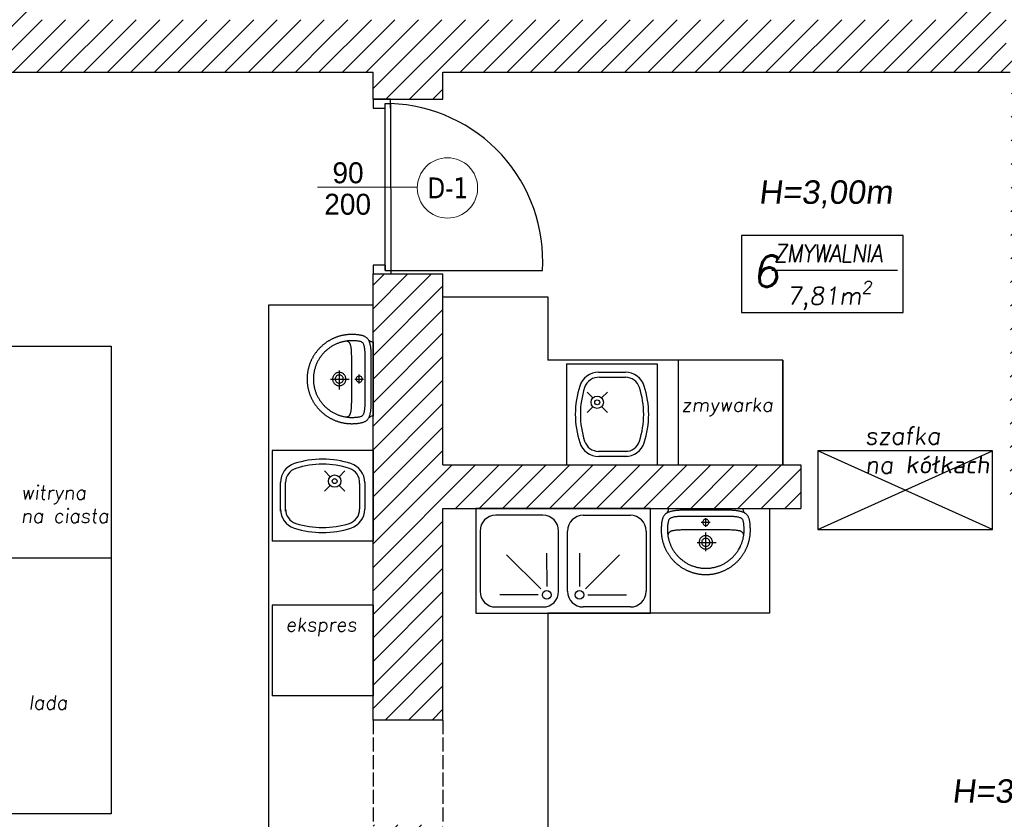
# Model space of a CAD drawing. Header units: millimetres. Extents: x -486876 to 553054, y -140324 to 834178.
# Tile 87 of 155: x -64457 to -58817, y 65131 to 69711. Entities that reach past the tile are written whole.
import ezdxf
from ezdxf.enums import TextEntityAlignment as Align

# ---------------------------------------------------------------- set-up
doc = ezdxf.new("R2010")
doc.units = ezdxf.units.MM
doc.linetypes.add('DASH2', pattern=[0.75, 0.5, -0.25])
doc.linetypes.add('XREF$0$_DASH', pattern=[10, 8, -2])
for name, color, linetype, lineweight in [('_XREF', 252, 'DASH2', 13), ('XREF$0$okna', 8, 'Continuous', 20), ('XREF$0$ściana nośna', 8, 'Continuous', 30)]:
    doc.layers.add(name, color=color, linetype=linetype, lineweight=lineweight)
for name, color, linetype in [('XREF$0$A-ARM', 8, 'Continuous'), ('XREF$0$ArchiCAD', 8, 'Continuous'), ('XREF$0$DRZWI', 8, 'Continuous'), ('XREF$0$MEBLE', 8, 'Continuous'), ('XREF$0$nowe ściany', 8, 'Continuous'), ('XREF$0$OPIS', 8, 'Continuous'), ('XREF$0$OPISY', 8, 'Continuous'), ('XREF$0$WYMIARY', 9, 'Continuous'), ('XREF$0$WYPEŁNIENIA', 8, 'Continuous')]:
    doc.layers.add(name, color=color, linetype=linetype)
doc.styles.add('XREF$0$APLUS', font='arial.ttf', dxfattribs={"width": 0.6})
doc.styles.add('XREF$0$GENERATED_STYLE_1', font='txt')
doc.styles.add('XREF$0$ROMANS', font='romans.shx')
doc.styles.add('XREF$0$Standard', font='arial.ttf')
doc.styles.add('XREF$0$Verdana 0.8', font='verdana.ttf', dxfattribs={"width": 0.8})
pattern_1 = [(45, (428.967, 8619.944), (-6.735192, 6.735192), [])]

# ---------------------------------------------------------------- blocks, each defined once
blk = doc.blocks.new('XREF$0$KKP-KOLO2-B02X0201')
at = {"layer": 'XREF$0$A-ARM'}
for points in [[(-21.09, 0), (-21.12, -0.55), (-21.2, -1), (-21.34, -1.39), (-21.54, -1.76), (-21.81, -2.13), (-22.13, -2.54)], [(21.09, 0), (0, 0), (-21.09, 0)], [(22.13, -2.54), (21.81, -2.13), (21.54, -1.76), (21.34, -1.39), (21.2, -1), (21.12, -0.55), (21.09, 0)], [(25.29, -12.17), (25.29, -12.54), (25.28, -12.9), (25.27, -13.27), (25.25, -13.64), (25.22, -14), (25.19, -14.37), (25.16, -14.73), (25.12, -15.09), (25.08, -15.45), (25.03, -15.81), (24.97, -16.16), (24.91, -16.52), (24.85, -16.87), (24.78, -17.22), (24.71, -17.57), (24.63, -17.92), (24.55, -18.26), (24.46, -18.61), (24.37, -18.95), (24.27, -19.29), (24.17, -19.63), (24.06, -19.96), (23.95, -20.3), (23.83, -20.63), (23.71, -20.96), (23.59, -21.29), (23.46, -21.61), (23.33, -21.94), (23.19, -22.26), (23.05, -22.58), (22.9, -22.89), (22.75, -23.21), (22.6, -23.52), (22.44, -23.83), (22.27, -24.14), (22.11, -24.44), (21.94, -24.74), (21.76, -25.04), (21.58, -25.34), (21.4, -25.63), (21.21, -25.92), (21.02, -26.21), (20.83, -26.5), (20.63, -26.78), (20.43, -27.06), (20.22, -27.34), (20.01, -27.62), (19.8, -27.89), (19.58, -28.16), (19.36, -28.42), (19.14, -28.68), (18.91, -28.94), (18.68, -29.2), (18.45, -29.45), (18.21, -29.7), (17.97, -29.95), (17.73, -30.2), (17.48, -30.44), (17.23, -30.67), (16.98, -30.91), (16.72, -31.14), (16.46, -31.36), (16.2, -31.59), (15.93, -31.81), (15.66, -32.02), (15.39, -32.24), (15.12, -32.45), (14.84, -32.65), (14.56, -32.85), (14.28, -33.05), (13.99, -33.25), (13.7, -33.44), (13.41, -33.62), (13.12, -33.81), (12.82, -33.98), (12.52, -34.16), (12.22, -34.33), (11.91, -34.5), (11.61, -34.66), (11.3, -34.82), (10.98, -34.97), (10.67, -35.12), (10.35, -35.27), (10.03, -35.41), (9.71, -35.55), (9.39, -35.68), (9.06, -35.81), (8.74, -35.94), (8.41, -36.06), (8.07, -36.17), (7.74, -36.28), (7.4, -36.39), (7.06, -36.49), (6.72, -36.59), (6.38, -36.68), (6.04, -36.77), (5.69, -36.85), (5.35, -36.93), (5, -37), (4.65, -37.07), (4.29, -37.14), (3.94, -37.2), (3.58, -37.25), (3.23, -37.3), (2.87, -37.34), (2.51, -37.38), (2.14, -37.42), (1.78, -37.45), (1.42, -37.47), (1.05, -37.49), (0.68, -37.5), (0.31, -37.51), (-0.06, -37.51), (-0.06, -37.51), (-0.43, -37.51), (-0.8, -37.5), (-1.16, -37.49), (-1.53, -37.47), (-1.89, -37.45), (-2.26, -37.42), (-2.62, -37.38), (-2.98, -37.34), (-3.34, -37.3), (-3.7, -37.25), (-4.05, -37.2), (-4.41, -37.14), (-4.76, -37.07), (-5.11, -37), (-5.46, -36.93), (-5.81, -36.85), (-6.15, -36.77), (-6.5, -36.68), (-6.84, -36.59), (-7.18, -36.49), (-7.52, -36.39), (-7.85, -36.28), (-8.19, -36.17), (-8.52, -36.06), (-8.85, -35.94), (-9.18, -35.81), (-9.5, -35.68), (-9.83, -35.55), (-10.15, -35.41), (-10.47, -35.27), (-10.78, -35.12), (-11.1, -34.97), (-11.41, -34.82), (-11.72, -34.66), (-12.03, -34.5), (-12.33, -34.33), (-12.63, -34.16), (-12.93, -33.98), (-13.23, -33.81), (-13.52, -33.62), (-13.81, -33.44), (-14.1, -33.25), (-14.39, -33.05), (-14.67, -32.85), (-14.95, -32.65), (-15.23, -32.45), (-15.51, -32.24), (-15.78, -32.02), (-16.05, -31.81), (-16.31, -31.59), (-16.58, -31.36), (-16.84, -31.14), (-17.09, -30.91), (-17.35, -30.67), (-17.6, -30.44), (-17.84, -30.2), (-18.09, -29.95), (-18.33, -29.7), (-18.56, -29.45), (-18.8, -29.2), (-19.03, -28.94), (-19.25, -28.68), (-19.48, -28.42), (-19.7, -28.16), (-19.91, -27.89), (-20.13, -27.62), (-20.34, -27.34), (-20.54, -27.06), (-20.74, -26.78), (-20.94, -26.5), (-21.14, -26.21), (-21.33, -25.92), (-21.51, -25.63), (-21.7, -25.34), (-21.88, -25.04), (-22.05, -24.74), (-22.22, -24.44), (-22.39, -24.14), (-22.55, -23.83), (-22.71, -23.52), (-22.86, -23.21), (-23.01, -22.89), (-23.16, -22.58), (-23.3, -22.26), (-23.44, -21.94), (-23.57, -21.61), (-23.7, -21.29), (-23.83, -20.96), (-23.95, -20.63), (-24.06, -20.3), (-24.17, -19.96), (-24.28, -19.63), (-24.38, -19.29), (-24.48, -18.95), (-24.57, -18.61), (-24.66, -18.26), (-24.74, -17.92), (-24.82, -17.57), (-24.9, -17.22), (-24.96, -16.87), (-25.03, -16.52), (-25.09, -16.16), (-25.14, -15.81), (-25.19, -15.45), (-25.23, -15.09), (-25.27, -14.73), (-25.31, -14.37), (-25.34, -14), (-25.36, -13.64), (-25.38, -13.27), (-25.39, -12.9), (-25.4, -12.54), (-25.4, -12.17), (-25.4, -12.17), (-25.4, -11.8), (-25.38, -11.35), (-25.36, -10.84), (-25.33, -10.31), (-25.3, -9.77), (-25.27, -9.28), (-25.23, -8.85), (-25.19, -8.52), (-25.13, -8.07), (-25.06, -7.64), (-24.99, -7.22), (-24.91, -6.82), (-24.82, -6.44), (-24.73, -6.07), (-24.62, -5.72), (-24.51, -5.38), (-24.38, -5.06), (-24.24, -4.76), (-24.09, -4.47), (-23.93, -4.19), (-23.75, -3.93), (-23.55, -3.68), (-23.34, -3.44), (-23.11, -3.22), (-22.87, -3.01), (-22.6, -2.81), (-22.31, -2.63), (-22, -2.45), (-21.67, -2.29), (-21.32, -2.14), (-20.94, -1.99), (-20.54, -1.86), (-20.11, -1.74), (-19.66, -1.63), (-19.17, -1.53), (-19.17, -1.53), (-18.8, -1.45), (-18.41, -1.38), (-18.01, -1.32), (-17.59, -1.25), (-17.17, -1.2), (-16.73, -1.15), (-16.28, -1.1), (-15.82, -1.06), (-15.35, -1.04), (-14.87, -1.02), (-14.38, -1.01), (-0.06, -1.01), (14.27, -1.01), (14.76, -1.02), (15.23, -1.04), (15.7, -1.06), (16.16, -1.1), (16.61, -1.15), (17.05, -1.2), (17.48, -1.25), (17.9, -1.32), (18.3, -1.38), (18.69, -1.45), (19.06, -1.53), (19.54, -1.63), (20, -1.74), (20.43, -1.86), (20.83, -1.99), (21.21, -2.14), (21.56, -2.29), (21.89, -2.45), (22.2, -2.63), (22.48, -2.81), (22.75, -3.01), (23, -3.22), (23.23, -3.44), (23.44, -3.68), (23.63, -3.93), (23.81, -4.19), (23.98, -4.47), (24.13, -4.76), (24.27, -5.06), (24.39, -5.38), (24.51, -5.72), (24.61, -6.07), (24.71, -6.44), (24.79, -6.82), (24.88, -7.22), (24.95, -7.64), (25.02, -8.07), (25.08, -8.52), (25.12, -8.85), (25.15, -9.28), (25.19, -9.77), (25.22, -10.31), (25.24, -10.84), (25.27, -11.35), (25.28, -11.8), (25.29, -12.17)], [(-0.05, -33.94), (-0.61, -33.93), (-1.16, -33.92), (-1.72, -33.89), (-2.28, -33.85), (-2.7, -33.79), (-3.12, -33.73), (-3.53, -33.66), (-3.94, -33.59), (-4.34, -33.51), (-4.74, -33.42), (-5.14, -33.33), (-5.53, -33.23), (-5.93, -33.13), (-6.33, -33.02), (-6.73, -32.9), (-7.13, -32.77), (-7.53, -32.64), (-7.96, -32.47), (-8.38, -32.29), (-8.79, -32.11), (-9.2, -31.92), (-9.61, -31.73), (-10.02, -31.53), (-10.42, -31.33), (-10.8, -31.11), (-11.16, -30.89), (-11.52, -30.66), (-11.87, -30.43), (-12.22, -30.2), (-12.56, -29.97), (-12.89, -29.72), (-13.22, -29.48), (-13.55, -29.23), (-13.87, -28.97), (-14.19, -28.7), (-14.51, -28.43), (-14.82, -28.15), (-15.14, -27.86), (-15.45, -27.56), (-15.76, -27.24), (-16.06, -26.91), (-16.35, -26.58), (-16.63, -26.25), (-16.91, -25.92), (-17.17, -25.58), (-17.44, -25.24), (-17.7, -24.9), (-17.95, -24.55), (-18.2, -24.19), (-18.45, -23.82), (-18.69, -23.45), (-19.7, -21.59), (-19.87, -21.21), (-20.04, -20.83), (-20.19, -20.44), (-20.34, -20.06), (-20.49, -19.67), (-20.62, -19.28), (-20.75, -18.9), (-20.88, -18.51), (-20.99, -18.12), (-21.1, -17.73), (-21.2, -17.34), (-21.3, -16.94), (-21.38, -16.55), (-21.46, -16.15), (-21.54, -15.75), (-21.6, -15.36), (-21.66, -14.95), (-21.71, -14.55), (-21.75, -14.15), (-21.78, -13.74), (-21.81, -13.33), (-21.83, -12.92), (-21.84, -12.51), (-21.84, -12.09), (-21.84, -11.68), (-21.82, -11.26), (-21.81, -10.84), (-21.78, -10.42), (-21.76, -10), (-21.73, -9.57), (-21.69, -9.16), (-21.64, -8.74), (-21.58, -8.32), (-21.51, -7.91), (-21.43, -7.49), (-21.32, -7.09), (-21.2, -6.68), (-21.06, -6.4), (-20.88, -6.14), (-20.65, -5.9), (-20.38, -5.69), (-20.07, -5.5), (-19.73, -5.34), (-19.37, -5.2), (-18.99, -5.07), (-18.59, -4.96), (-18.17, -4.87), (-17.75, -4.8), (-17.33, -4.73), (-16.9, -4.68), (-16.49, -4.64), (-16.08, -4.61), (-15.69, -4.59), (-15.32, -4.58), (-14.98, -4.57), (-14.66, -4.56), (-14.38, -4.56), (-0.05, -4.56), (14.27, -4.56), (14.55, -4.56), (14.87, -4.57), (15.21, -4.58), (15.58, -4.59), (15.97, -4.61), (16.38, -4.64), (16.8, -4.68), (17.22, -4.73), (17.64, -4.8), (18.07, -4.87), (18.48, -4.96), (18.88, -5.07), (19.26, -5.2), (19.63, -5.34), (19.96, -5.5), (20.27, -5.69), (20.54, -5.9), (20.77, -6.14), (20.96, -6.4), (21.09, -6.68), (21.22, -7.09), (21.32, -7.49), (21.41, -7.91), (21.48, -8.32), (21.54, -8.74), (21.58, -9.16), (21.62, -9.57), (21.65, -10), (21.68, -10.42), (21.7, -10.84), (21.72, -11.26), (21.73, -11.68), (21.74, -12.09), (21.73, -12.51), (21.72, -12.92), (21.7, -13.33), (21.68, -13.74), (21.64, -14.15), (21.6, -14.55), (21.55, -14.95), (21.49, -15.36), (21.43, -15.75), (21.36, -16.15), (21.28, -16.55), (21.19, -16.94), (21.1, -17.34), (20.99, -17.73), (20.89, -18.12), (20.77, -18.51), (20.65, -18.9), (20.52, -19.28), (20.38, -19.67), (20.24, -20.06), (20.09, -20.44), (19.93, -20.83), (19.76, -21.21), (19.59, -21.59), (19.59, -21.59), (18.58, -23.45), (18.34, -23.82), (18.09, -24.19), (17.84, -24.55), (17.59, -24.9), (17.33, -25.24), (17.07, -25.58), (16.8, -25.92), (16.52, -26.25), (16.24, -26.58), (15.95, -26.91), (15.65, -27.24), (15.35, -27.56), (15.03, -27.86), (14.72, -28.15), (14.4, -28.43), (14.08, -28.7), (13.76, -28.97), (13.44, -29.23), (13.11, -29.48), (12.78, -29.72), (12.45, -29.97), (12.11, -30.2), (11.76, -30.43), (11.41, -30.66), (11.06, -30.89), (10.69, -31.11), (10.32, -31.33), (9.91, -31.53), (9.5, -31.73), (9.09, -31.92), (8.68, -32.11), (8.27, -32.29), (7.85, -32.47), (7.43, -32.64), (7.43, -32.64), (7.02, -32.77), (6.62, -32.9), (6.22, -33.02), (5.82, -33.13), (5.43, -33.23), (5.03, -33.33), (4.63, -33.42), (4.23, -33.51), (3.83, -33.59), (3.42, -33.66), (3.01, -33.73), (2.6, -33.79), (2.17, -33.85), (1.61, -33.89), (1.06, -33.92), (0.5, -33.93), (-0.05, -33.94)], [(-0.05, -10.45), (-0.05, -5.48)], [(-2.61, -7.95), (2.52, -7.95)], [(-0.04, -6.08), (0.43, -6.14), (0.85, -6.32), (1.21, -6.6), (1.49, -6.96), (1.67, -7.38), (1.73, -7.86), (1.67, -8.33), (1.49, -8.75), (1.21, -9.11), (0.85, -9.39), (0.43, -9.57), (-0.04, -9.63), (-0.51, -9.57), (-0.94, -9.39), (-1.3, -9.11), (-1.58, -8.75), (-1.75, -8.33), (-1.82, -7.86), (-1.75, -7.38), (-1.58, -6.96), (-1.3, -6.6), (-0.94, -6.32), (-0.51, -6.14), (-0.04, -6.08)], [(-21.62, -15.21), (-21.58, -14.99), (-21.53, -14.78), (-21.48, -14.58), (-21.41, -14.39), (-21.33, -14.21), (-21.24, -14.04), (-21.14, -13.87), (-21.02, -13.72), (-20.88, -13.57), (-20.72, -13.43), (-20.55, -13.3), (-20.35, -13.18), (-20.14, -13.06), (-19.9, -12.95), (-19.63, -12.85), (-19.34, -12.76), (-19.02, -12.67), (-18.67, -12.6), (-18.29, -12.53), (-17.88, -12.46), (-17.43, -12.4), (-16.96, -12.35), (-16.44, -12.31), (-15.89, -12.27), (-15.3, -12.24), (-14.67, -12.21), (-14, -12.19), (-13.28, -12.18), (-12.52, -12.17), (-11.72, -12.17)], [(-11.72, -12.17), (-0.06, -12.17), (11.6, -12.17)], [(-0.06, -15.43), (0.33, -15.45), (0.71, -15.51), (1.07, -15.6), (1.42, -15.73), (1.75, -15.89), (2.06, -16.08), (2.36, -16.3), (2.63, -16.55), (2.87, -16.82), (3.09, -17.11), (3.28, -17.43), (3.44, -17.76), (3.57, -18.11), (3.66, -18.47), (3.72, -18.85), (3.74, -19.24), (3.72, -19.62), (3.66, -20), (3.57, -20.36), (3.44, -20.71), (3.28, -21.05), (3.09, -21.36), (2.87, -21.65), (2.63, -21.92), (2.36, -22.17), (2.06, -22.39), (1.75, -22.58), (1.42, -22.74), (1.07, -22.87), (0.71, -22.96), (0.33, -23.02), (-0.06, -23.04), (-0.45, -23.02), (-0.82, -22.96), (-1.19, -22.87), (-1.54, -22.74), (-1.87, -22.58), (-2.18, -22.39), (-2.48, -22.17), (-2.75, -21.92), (-2.99, -21.65), (-3.21, -21.36), (-3.4, -21.05), (-3.56, -20.71), (-3.69, -20.36), (-3.78, -20), (-3.84, -19.62), (-3.86, -19.24), (-3.84, -18.85), (-3.78, -18.47), (-3.69, -18.11), (-3.56, -17.76), (-3.4, -17.43), (-3.21, -17.11), (-2.99, -16.82), (-2.75, -16.55), (-2.48, -16.3), (-2.18, -16.08), (-1.87, -15.89), (-1.54, -15.73), (-1.19, -15.6), (-0.82, -15.51), (-0.45, -15.45), (-0.06, -15.43)], [(-0.06, -24.21), (-0.06, -13.57)], [(11.6, -12.17), (12.41, -12.17), (13.17, -12.18), (13.88, -12.19), (14.55, -12.21), (15.18, -12.24), (15.78, -12.27), (16.33, -12.31), (16.84, -12.35), (17.32, -12.4), (17.77, -12.46), (18.18, -12.53), (18.56, -12.6), (18.9, -12.67), (19.22, -12.76), (19.52, -12.85), (19.78, -12.95), (20.02, -13.06), (20.24, -13.18), (20.44, -13.3), (20.61, -13.43), (20.76, -13.57), (20.9, -13.72), (21.02, -13.87), (21.13, -14.04), (21.22, -14.21), (21.3, -14.39), (21.36, -14.58), (21.42, -14.78), (21.47, -14.99), (21.51, -15.21)], [(4.89, -19.26), (-5.94, -19.26)], [(-0.06, -16.9), (0.36, -16.94), (0.75, -17.05), (1.12, -17.22), (1.44, -17.45), (1.72, -17.73), (1.95, -18.06), (2.13, -18.42), (2.23, -18.82), (2.27, -19.24), (2.23, -19.65), (2.13, -20.05), (1.95, -20.41), (1.72, -20.74), (1.44, -21.02), (1.12, -21.25), (0.75, -21.42), (0.36, -21.53), (-0.06, -21.57), (-0.48, -21.53), (-0.87, -21.42), (-1.23, -21.25), (-1.56, -21.02), (-1.84, -20.74), (-2.07, -20.41), (-2.24, -20.05), (-2.35, -19.65), (-2.39, -19.24), (-2.35, -18.82), (-2.24, -18.42), (-2.07, -18.06), (-1.84, -17.73), (-1.56, -17.45), (-1.23, -17.22), (-0.87, -17.05), (-0.48, -16.94), (-0.06, -16.9)]]:
    blk.add_lwpolyline(points, dxfattribs=at)
blk = doc.blocks.new('XREF')
at = {"layer": 'XREF$0$WYPEŁNIENIA'}
h = blk.add_hatch(dxfattribs=at)
h.set_pattern_fill('ANSI31', color=256, scale=3)
h.set_pattern_definition([(45, (-52999.899, 13162.694), (-6.7351921, 6.7351921), [])])
h.paths.add_polyline_path([(5376.11, 10651.78), (5336.75, 10651.78), (5336.75, 10611.78), (5376.11, 10611.78)])
h.paths.add_polyline_path([(5806.69, 10651.78), (5486.11, 10651.78), (5486.11, 10611.78), (5541.69, 10611.78), (5541.69, 10491.78), (5566.69, 10491.78), (5566.69, 10611.78), (5766.69, 10611.78), (5766.69, 10481.78), (5766.69, 10471.78), (5766.69, 10346.78), (5739.69, 10346.78), (5739.69, 10336.78), (5766.69, 10336.78), (5766.69, 10322.47), (5806.69, 10322.47)])
h.paths.add_polyline_path([(5566.69, 10391.78), (5556.69, 10391.78), (5541.69, 10391.78), (5541.69, 10295.78), (5566.69, 10295.78), (5566.69, 10336.78), (5739.69, 10336.78), (5739.69, 10346.78), (5566.69, 10346.78)])
h.paths.add_polyline_path([(5566.69, 10295.78), (5541.69, 10295.78), (5541.69, 10195.78), (5566.69, 10195.78)])
h.paths.add_polyline_path([(5558.62, 10157.37), (5572.62, 10157.37), (5572.62, 10143.37), (5558.62, 10143.37)], flags=16)
edge = h.paths.add_edge_path(flags=16)
edge.add_arc((5565.62, 10150.37), 7, 0, 360)
h.paths.add_polyline_path([(5806.69, 10212.47), (5766.69, 10212.47), (5766.69, 10121.78), (5688.72, 10121.78), (5688.72, 10096.78), (5766.69, 10096.78), (5766.69, 10027.67), (5806.69, 10027.67), (5806.69, 10029.35)])
h.paths.add_polyline_path([(5806.69, 9917.67), (5766.69, 9917.67), (5766.69, 9911.78), (5683.24, 9911.78), (5683.24, 9881.78), (5766.69, 9881.78), (5766.69, 9779.12), (5806.69, 9779.12)])
h.paths.add_polyline_path([(5157.25, 9881.78), (5142.25, 9881.78), (5141.56, 9712.78), (5141.56, 9656.78), (5141.56, 9631.78), (5156.56, 9631.78), (5156.56, 9712.78)])
h.paths.add_polyline_path([(5256.56, 9656.78), (5156.56, 9656.78), (5156.56, 9631.78), (5256.56, 9631.78)])
h.paths.add_polyline_path([(5451.56, 9666.86), (5426.56, 9666.86), (5426.56, 9656.78), (5256.56, 9656.78), (5256.56, 9631.78), (5426.56, 9631.78), (5451.56, 9631.78)])
h.paths.add_polyline_path([(5806.69, 9779.12), (5766.69, 9779.12), (5766.69, 9756.28), (5806.69, 9756.28)])
h.paths.add_polyline_path([(5806.69, 9563.42), (5766.69, 9563.42), (5766.69, 9361.43), (5605.18, 9361.43), (5605.18, 9321.43), (5766.69, 9321.43), (5766.69, 9268.64), (5806.69, 9268.64)])
h.paths.add_polyline_path([(5806.69, 9646.28), (5766.69, 9646.28), (5766.69, 9563.42), (5806.69, 9563.42)])
h.paths.add_polyline_path([(5495.18, 9361.43), (5463.86, 9361.43), (5451.56, 9361.43), (5451.56, 9481.78), (5426.56, 9481.78), (5426.56, 9361.43), (5366.74, 9361.43), (5366.74, 9321.43), (5495.18, 9321.43)])
h.paths.add_polyline_path([(5256.74, 9361.43), (4971.58, 9361.43), (4971.58, 9321.43), (5256.74, 9321.43)])
h.paths.add_polyline_path([(4861.58, 9361.43), (4816.56, 9361.43), (4816.56, 9450.58), (4776.56, 9450.58), (4776.56, 9361.43), (4714.92, 9361.43), (4714.92, 9321.43), (4861.58, 9321.43)])
h.paths.add_polyline_path([(4604.92, 9361.43), (4411.55, 9361.43), (4411.55, 9321.43), (4604.92, 9321.43)])
h.paths.add_polyline_path([(4411.55, 9361.43), (4406.56, 9361.43), (4406.56, 9411.43), (4366.56, 9411.43), (4366.56, 9361.43), (4171.56, 9361.43), (4171.56, 9321.43), (4411.55, 9321.43)])
h.paths.add_polyline_path([(4816.56, 9631.78), (5021.56, 9631.78), (5021.56, 9656.78), (4816.56, 9656.78), (4816.56, 9766.19), (4776.56, 9766.19), (4776.56, 9563.42), (4816.56, 9563.42)])
h.paths.add_polyline_path([(4816.56, 9563.42), (4776.56, 9563.42), (4776.56, 9510.58), (4816.56, 9510.58)])
h.paths.add_polyline_path([(5806.69, 9158.64), (5766.69, 9158.64), (5766.69, 9112.7), (5806.69, 9112.7)])
h.paths.add_polyline_path([(4783.69, 9911.78), (4771.69, 9911.78)])
h.paths.add_polyline_path([(4886.69, 10121.78), (4796.69, 10121.78), (4796.69, 10096.78), (4886.69, 10096.78)])
h.paths.add_polyline_path([(5434.52, 10096.78), (5434.52, 10121.78), (5409.69, 10121.78), (5409.81, 10096.78)])
h.paths.add_polyline_path([(5535.02, 10121.78), (5535.02, 10108.85), (5535.02, 10108.85), (5535.02, 10096.78), (5588.72, 10096.78), (5588.72, 10121.78), (5575.42, 10121.78), (5575.42, 10162.36), (5566.69, 10162.36), (5566.69, 10195.78), (5541.69, 10195.78), (5541.69, 10121.78)])
h = blk.add_hatch(dxfattribs=at)
h.set_pattern_fill('ANSI31', color=256, scale=3)
h.set_pattern_definition(pattern_1)
h.paths.add_polyline_path([(5131.69, 10611.78), (5226.75, 10611.78), (5226.75, 10651.78), (5034.68, 10651.78), (5034.68, 10611.78), (5106.69, 10611.78), (5106.69, 10492.03), (5131.69, 10480.17)])
h.paths.add_polyline_path([(5131.69, 10480.17), (5106.69, 10492.03), (5106.69, 10431.78), (4986.69, 10431.78), (4986.69, 10329.91), (4986.69, 10317.78), (4996.69, 10317.78), (4996.69, 10329.91), (4996.69, 10421.78), (5106.69, 10421.78), (5106.69, 10121.78), (4996.69, 10121.78), (4996.69, 10217.78), (4986.69, 10217.78), (4986.69, 10096.78), (5106.69, 10096.78), (5106.69, 10080.78), (5131.69, 10080.78), (5131.69, 10096.78), (5309.81, 10096.78), (5309.81, 10121.78), (5167.64, 10121.78), (5167.64, 10167.09), (5131.69, 10167.09)])
h.paths.add_polyline_path([(5138.63, 10159.36), (5152.63, 10159.36), (5152.63, 10145.36), (5138.63, 10145.36)], flags=16)
h.paths.add_polyline_path([(5138.63, 10138.66), (5152.63, 10138.66), (5152.63, 10124.66), (5138.63, 10124.66)], flags=16)
h.paths.add_polyline_path([(5342.2, 9911.78), (5131.69, 9911.78), (5131.69, 9927.78), (5106.69, 9927.78), (5106.69, 9911.78), (4754.5, 9911.78), (4743.77, 9881.78), (4776.56, 9881.78), (4776.56, 9866.19), (4786.56, 9866.19), (4816.56, 9866.19), (4816.56, 9881.78), (5141.56, 9881.78), (5156.56, 9881.78), (5336.01, 9881.78)])
h.paths.add_polyline_path([(5139.23, 9902.34), (5153.23, 9902.34), (5153.23, 9888.34), (5139.23, 9888.34)], flags=16)
h.paths.add_polyline_path([(5583.24, 9911.78), (5342.2, 9911.78), (5336.01, 9881.78), (5426.56, 9881.78), (5426.56, 9766.86), (5451.56, 9766.86), (5451.56, 9821.78), (5566.69, 9821.78), (5566.69, 9881.78), (5583.24, 9881.78)])
h.paths.add_polyline_path([(5504.63, 9871.77), (5518.63, 9871.77), (5518.63, 9857.77), (5504.63, 9857.77)], flags=16)
h.paths.add_polyline_path([(5518.63, 9864.77, -1), (5504.63, 9864.77, -1)], flags=16)
h = blk.add_hatch(dxfattribs=at)
h.set_pattern_fill('ANSI31', color=256, scale=3)
h.set_pattern_definition(pattern_1)
h.paths.add_polyline_path([(4754.5, 9911.78), (4436.69, 9911.78), (4301.69, 9911.78), (4301.69, 9928.55), (4289.69, 9928.55), (4276.69, 9928.55), (4276.69, 9911.78), (4236.56, 9911.78), (4236.56, 9881.78), (4353.56, 9881.78), (4353.56, 9806.78), (4366.56, 9806.78), (4366.56, 9731.78), (4406.56, 9731.78), (4406.56, 9881.78), (4743.77, 9881.78)])
h.paths.add_polyline_path([(4398.45, 9880.08), (4398.45, 9866.08), (4384.45, 9866.08), (4384.45, 9880.08)], flags=16)
h.paths.add_polyline_path([(4398.45, 9856.69), (4398.45, 9842.69), (4384.45, 9842.69), (4384.45, 9856.69)], flags=16)
h.paths.add_polyline_path([(4301.69, 10120.07), (4276.69, 10120.07), (4276.69, 10028.55), (4301.69, 10028.55), (4301.69, 10031.78), (4301.69, 10034.78)])
h.paths.add_polyline_path([(4276.69, 10110.27), (4239.02, 10110.27), (4239.02, 10098.27), (4276.69, 10098.27)])
h.paths.add_polyline_path([(4139.02, 10110.27), (4135.8, 10110.27), (4126.56, 10110.27), (4126.56, 10098.27), (4139.02, 10098.27)])
h.paths.add_polyline_path([(4452.42, 10061.29), (4444.42, 10061.29), (4444.42, 10018.45), (4452.42, 10018.45)])
h.paths.add_polyline_path([(4452.42, 9931.39), (4444.42, 9931.39), (4444.42, 9911.78), (4452.42, 9911.78)])
h.paths.add_polyline_path([(4584.42, 10161.78), (4577.87, 10161.78), (4572.42, 10161.78), (4572.42, 9911.78), (4584.42, 9911.78)])
h.paths.add_polyline_path([(4452.42, 10161.78), (4446.69, 10161.78), (4444.42, 10161.78), (4444.42, 10148.35), (4452.42, 10148.35)])
h.paths.add_polyline_path([(4301.69, 10417.32), (4276.69, 10417.32), (4276.69, 10166.69), (4280.64, 10166.69), (4280.64, 10210.85), (4376.16, 10210.85), (4376.16, 10166.69), (4280.64, 10166.69), (4276.69, 10166.69), (4276.69, 10157.57), (4301.69, 10157.57), (4301.69, 10161.78), (4446.69, 10161.78), (4452.42, 10161.78), (4577.87, 10161.78), (4584.42, 10161.78), (4662.89, 10161.78), (4662.89, 10186.78), (4577.87, 10186.78), (4396.69, 10186.78), (4396.69, 10246.78), (4301.69, 10246.78)])
h.paths.add_polyline_path([(4335.14, 10233.4), (4349.14, 10233.4), (4349.14, 10219.4), (4335.14, 10219.4)], flags=16)
h.paths.add_polyline_path([(4363.29, 10233.4), (4391.29, 10233.4), (4391.29, 10219.4), (4363.29, 10219.4)], flags=16)
h.paths.add_polyline_path([(4279.66, 10288.77), (4298.73, 10288.77), (4298.73, 10302.27), (4279.66, 10302.27)], flags=24)
h.paths.add_polyline_path([(4376.91, 10145.96), (4376.91, 10164.17), (4363.41, 10164.17), (4363.41, 10145.96)], flags=9)
at = {"layer": 'XREF$0$DRZWI'}
for points in [[(4786.56, 9861.19), (4786.56, 9866.19), (4776.56, 9866.19), (4776.56, 9861.19)], [(4776.56, 9861.19), (4783.47, 9861.19)], [(4783.56, 9768.19), (4783.56, 9863.69), (4786.56, 9863.69), (4786.56, 9863.69), (4786.64, 9766.19)], [(4783.56, 9771.19), (4776.56, 9771.19), (4776.56, 9766.19)], [(4783.56, 9771.19), (4783.56, 9768.19), (4873.56, 9768.19), (4873.56, 9768.19)]]:
    blk.add_lwpolyline(points, dxfattribs=at)
blk.add_arc((4783.61, 9773.63), 90.11, 356.5388, 88.128, dxfattribs=at)
at = {"layer": 'XREF$0$MEBLE'}
for p, q in [((4816.56, 9753.09), (4876.56, 9753.09)), ((4876.56, 9753.09), (4876.56, 9716.78)), ((4776.56, 9748.23), (4716.56, 9748.23)), ((4716.56, 9748.23), (4716.56, 9361.43)), ((4566.56, 9724.85), (4626.56, 9724.85)), ((4626.56, 9724.85), (4626.56, 9456.98)), ((5011.35, 9716.78), (4876.56, 9716.78)), ((5011.35, 9656.78), (5011.35, 9716.78)), ((4873.82, 9627.89), (4846.82, 9627.89)), ((4896.93, 9627.89), (4923.93, 9627.89)), ((5003.66, 9631.78), (5003.66, 9571.78)), ((4837.82, 9618.89), (4837.82, 9584.39)), ((4882.82, 9584.39), (4882.82, 9618.89)), ((4887.93, 9584.39), (4887.93, 9618.89)), ((4932.93, 9618.89), (4932.93, 9584.39)), ((4872.6, 9585.76), (4852.99, 9605.33)), ((4875.97, 9606.21), (4875.99, 9587.16)), ((4894.77, 9606.21), (4894.75, 9587.16)), ((4898.15, 9585.76), (4917.76, 9605.33)), ((4566.56, 9603.63), (4626.56, 9603.63)), ((4871.2, 9582.36), (4849.12, 9582.34)), ((4899.55, 9582.36), (4921.62, 9582.34)), ((4846.82, 9575.39), (4873.82, 9575.39)), ((4876.56, 9571.78), (4876.56, 9421.43)), ((5003.66, 9571.78), (4876.56, 9571.78)), ((4923.93, 9575.39), (4896.93, 9575.39)), ((4626.56, 9456.98), (4566.56, 9456.98))]:
    blk.add_line(p, q, dxfattribs=at)
at = {"layer": 'XREF$0$MEBLE', "ltscale": 1.2}
for p, q in [((4887.38, 9714.66), (4887.38, 9656.78)), ((4887.38, 9714.66), (4939.26, 9714.66)), ((4939.26, 9714.66), (4939.26, 9656.78)), ((4939.26, 9714.66), (4939.26, 9656.78)), ((4905.76, 9709.83), (4921.06, 9709.83)), ((4905.76, 9709.83), (4921.06, 9709.83)), ((4906.33, 9706.94), (4921.06, 9706.94)), ((4906.33, 9706.94), (4921.06, 9706.94)), ((4902.43, 9695.13), (4899.12, 9698.44)), ((4902.43, 9695.13), (4899.12, 9698.44)), ((4907.43, 9695.13), (4910.74, 9698.44)), ((4907.43, 9695.13), (4910.74, 9698.44)), ((4902.42, 9690.12), (4899.12, 9686.82)), ((4902.42, 9690.12), (4899.12, 9686.82)), ((4907.43, 9690.13), (4910.74, 9686.82)), ((4907.43, 9690.13), (4910.74, 9686.82)), ((4776.56, 9665.05), (4718.68, 9665.05)), ((4718.68, 9665.05), (4718.68, 9613.17)), ((4776.56, 9665.05), (4776.56, 9613.17)), ((4922.21, 9664.49), (4905.76, 9664.49)), ((4922.21, 9664.49), (4905.76, 9664.49)), ((4922.21, 9661.6), (4905.76, 9661.6)), ((4922.21, 9661.6), (4905.76, 9661.6)), ((4752.03, 9650.01), (4748.72, 9653.31)), ((4752.03, 9650.01), (4748.72, 9653.31)), ((4757.03, 9650.01), (4760.34, 9653.31)), ((4757.03, 9650.01), (4760.34, 9653.31)), ((4723.5, 9630.22), (4723.5, 9646.67)), ((4723.5, 9630.22), (4723.5, 9646.67)), ((4726.4, 9630.22), (4726.4, 9646.67)), ((4726.4, 9630.22), (4726.4, 9646.67)), ((4752.03, 9645), (4748.72, 9641.69)), ((4752.03, 9645), (4748.72, 9641.69)), ((4757.03, 9645), (4760.34, 9641.69)), ((4757.03, 9645), (4760.34, 9641.69)), ((4768.84, 9646.1), (4768.84, 9631.37)), ((4768.84, 9646.1), (4768.84, 9631.37)), ((4771.74, 9646.67), (4771.74, 9631.37)), ((4771.74, 9646.67), (4771.74, 9631.37)), ((4776.56, 9613.17), (4718.68, 9613.17)), ((4776.56, 9613.17), (4718.68, 9613.17)), ((4776.56, 9576.45), (4718.67, 9576.45)), ((4718.67, 9576.45), (4718.67, 9524.57)), ((4776.56, 9576.45), (4776.56, 9524.57)), ((4776.56, 9524.57), (4718.67, 9524.57)), ((4776.56, 9524.57), (4718.67, 9524.57))]:
    blk.add_line(p, q, dxfattribs=at)
at = {"layer": 'XREF$0$MEBLE', "lineweight": 25, "ltscale": 1.2}
for p, q in [((4951.35, 9716.78), (4951.35, 9656.78)), ((5011.35, 9716.78), (5011.35, 9656.78)), ((5031.39, 9619.83), (5131.39, 9664.83)), ((5131.39, 9619.83), (5031.39, 9664.83))]:
    blk.add_line(p, q, dxfattribs=at)
blk.add_lwpolyline([(5131.39, 9664.83), (5031.39, 9664.83), (5031.39, 9619.83), (5131.39, 9619.83)], close=True, dxfattribs=at)
at = {"layer": 'XREF$0$MEBLE'}
blk.add_lwpolyline([(4935.37, 9631.78), (4835.37, 9631.78), (4835.37, 9571.78), (4935.37, 9571.78)], close=True, dxfattribs=at)
at = {"layer": 'XREF$0$MEBLE', "ltscale": 1.2}
for centre, radius in [((4904.93, 9692.63), 3.54), ((4904.93, 9692.63), 3.54), ((4904.93, 9692.63), 1.42), ((4904.93, 9692.63), 1.42), ((4754.53, 9647.5), 3.54), ((4754.53, 9647.5), 3.54), ((4754.53, 9647.5), 1.42), ((4754.53, 9647.5), 1.42)]:
    blk.add_circle(centre, radius, dxfattribs=at)
at = {"layer": 'XREF$0$MEBLE'}
for centre in [(4876, 9582.36), (4894.75, 9582.36)]:
    blk.add_circle(centre, 2.5, dxfattribs=at)
at = {"layer": 'XREF$0$MEBLE', "ltscale": 1.2}
for centre, radius, start, end in [((4905.76, 9698.47), 11.38, 90, 162.2042), ((4905.76, 9698.47), 11.38, 90, 162.2042), ((4905.76, 9698.47), 8.49, 86.1642, 162.2042), ((4905.76, 9698.47), 8.49, 86.1642, 162.2042), ((4921.06, 9698.45), 11.38, 17.7958, 90), ((4921.06, 9698.45), 11.38, 17.7958, 90), ((4921.06, 9698.45), 8.49, 17.7958, 90), ((4921.06, 9698.45), 8.49, 17.7958, 90), ((4945.45, 9685.74), 53.06, 162.2042, 180), ((4945.45, 9685.74), 53.06, 162.2042, 180), ((4945.45, 9685.74), 50.16, 162.2042, 180), ((4945.45, 9685.74), 50.16, 162.2042, 180), ((4881.38, 9685.72), 50.16, 360, 17.7958), ((4881.38, 9685.72), 50.16, 360, 17.7958), ((4881.38, 9685.72), 53.06, 360, 17.7958), ((4881.38, 9685.72), 53.06, 360, 17.7958), ((4945.45, 9685.74), 53.06, 180, 197.7958), ((4945.45, 9685.74), 53.06, 180, 197.7958), ((4945.45, 9685.74), 50.16, 180, 197.7958), ((4945.45, 9685.74), 50.16, 180, 197.7958), ((4881.38, 9685.72), 50.16, 342.2042, 360), ((4881.38, 9685.72), 50.16, 342.2042, 360), ((4881.38, 9685.72), 53.06, 342.2042, 360), ((4881.38, 9685.72), 53.06, 342.2042, 360), ((4905.18, 9673.78), 9.33, 180, 180.0277), ((4905.18, 9673.78), 9.33, 180, 180.0277), ((4905.8, 9673.03), 11.43, 197.877, 269.7877), ((4905.8, 9673.03), 11.43, 197.877, 269.7877), ((4905.8, 9673.03), 8.53, 197.9046, 269.7154), ((4905.8, 9673.03), 8.53, 197.9046, 269.7154), ((4921.06, 9672.98), 8.49, 270, 342.2042), ((4921.06, 9672.98), 8.49, 270, 342.2042), ((4921.06, 9672.98), 11.38, 270, 342.2042), ((4921.06, 9672.98), 11.38, 270, 342.2042), ((4734.93, 9646.63), 11.43, 107.877, 179.7877), ((4734.93, 9646.63), 11.43, 107.877, 179.7877), ((4747.64, 9606.99), 53.06, 90, 107.7958), ((4747.64, 9606.99), 53.06, 90, 107.7958), ((4747.64, 9606.99), 50.16, 90, 107.7958), ((4747.64, 9606.99), 50.16, 90, 107.7958), ((4735.69, 9647.25), 9.33, 90, 90.0277), ((4735.69, 9647.25), 9.33, 90, 90.0277), ((4747.64, 9606.99), 53.06, 72.2042, 90), ((4747.64, 9606.99), 53.06, 72.2042, 90), ((4747.64, 9606.99), 50.16, 72.2042, 90), ((4747.64, 9606.99), 50.16, 72.2042, 90), ((4760.38, 9646.67), 11.38, 360, 72.2042), ((4760.38, 9646.67), 11.38, 360, 72.2042), ((4734.93, 9646.63), 8.53, 107.9046, 179.7154), ((4734.93, 9646.63), 8.53, 107.9046, 179.7154), ((4760.38, 9646.67), 8.49, 356.1642, 72.2042), ((4760.38, 9646.67), 8.49, 356.1642, 72.2042), ((4734.88, 9631.37), 11.38, 180, 252.2042), ((4734.88, 9631.37), 11.38, 180, 252.2042), ((4734.88, 9631.37), 8.49, 180, 252.2042), ((4734.88, 9631.37), 8.49, 180, 252.2042), ((4760.36, 9631.37), 8.49, 287.7958, 360), ((4760.36, 9631.37), 8.49, 287.7958, 360), ((4760.36, 9631.37), 11.38, 287.7958, 360), ((4760.36, 9631.37), 11.38, 287.7958, 360), ((4747.62, 9671.05), 50.16, 252.2042, 270), ((4747.62, 9671.05), 50.16, 252.2042, 270), ((4747.62, 9671.05), 50.16, 270, 287.7958), ((4747.62, 9671.05), 50.16, 270, 287.7958), ((4747.62, 9671.05), 53.06, 252.2042, 270), ((4747.62, 9671.05), 53.06, 252.2042, 270), ((4747.62, 9671.05), 53.06, 270, 287.7958), ((4747.62, 9671.05), 53.06, 270, 287.7958)]:
    blk.add_arc(centre, radius, start, end, dxfattribs=at)
at = {"layer": 'XREF$0$MEBLE'}
for centre, start, end in [((4846.82, 9618.89), 90, 180), ((4873.82, 9618.89), 0, 90), ((4896.93, 9618.89), 90, 180), ((4923.93, 9618.89), 0, 90), ((4846.82, 9584.39), 180, 270), ((4873.82, 9584.39), 270, 360), ((4896.93, 9584.39), 180, 270), ((4923.93, 9584.39), 270, 0)]:
    blk.add_arc(centre, 9, start, end, dxfattribs=at)
at = {"layer": 'XREF$0$nowe ściany'}
for p, q in [((4776.56, 9866.19), (4816.56, 9866.19)), ((4776.56, 9766.19), (4816.56, 9766.19)), ((5021.56, 9656.78), (5021.56, 9631.78)), ((4816.56, 9510.58), (4776.56, 9510.58))]:
    blk.add_line(p, q, dxfattribs=at)
at = {"layer": 'XREF$0$nowe ściany', "linetype": 'XREF$0$_DASH'}
for p, q in [((4776.56, 9510.58), (4776.56, 9450.58)), ((4816.56, 9510.58), (4816.56, 9450.58))]:
    blk.add_line(p, q, dxfattribs=at)
at = {"layer": 'XREF$0$okna'}
blk.add_lwpolyline([(4744.71, 9815.94), (4801.83, 9815.94)], dxfattribs=at)
blk.add_circle((4819.16, 9815.41), 17.28, dxfattribs=at)
at = {"layer": 'XREF$0$OPIS'}
blk.add_line((5005.03, 9768.33), (5076.92, 9768.33), dxfattribs=at)
blk.add_lwpolyline([(5080.13, 9788.25), (4987.51, 9788.25), (4987.51, 9744.09), (5080.13, 9744.09)], close=True, dxfattribs=at)
at = {"layer": 'XREF$0$ściana nośna'}
for p, q in [((4406.56, 9881.78), (4776.56, 9881.78)), ((4776.56, 9866.19), (4776.56, 9881.78)), ((4816.56, 9881.78), (5141.56, 9881.78)), ((4816.56, 9866.19), (4816.56, 9881.78)), ((4776.56, 9510.58), (4776.56, 9766.19)), ((4816.56, 9656.78), (4816.56, 9766.19)), ((4816.56, 9656.78), (5021.56, 9656.78)), ((4816.56, 9631.78), (5021.56, 9631.78)), ((4816.56, 9510.58), (4816.56, 9631.78))]:
    blk.add_line(p, q, dxfattribs=at)
at = {"layer": 'XREF$0$A-ARM', "xscale": -1.007999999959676, "yscale": 1.007999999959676, "zscale": 1.007999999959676, "rotation": 270}
blk.add_blockref('XREF$0$KKP-KOLO2-B02X0201', (4776.56, 9705.99), dxfattribs=at)
at = {"layer": 'XREF$0$A-ARM', "xscale": -1.007999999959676, "yscale": 1.007999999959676, "zscale": 1.007999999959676}
blk.add_blockref('XREF$0$KKP-KOLO2-B02X0201', (4967.07, 9631.78), dxfattribs=at)
at = {"style": 'XREF$0$APLUS'}
blk.add_attdef('165', text='', height=12.94, rotation=90, dxfattribs=at).set_placement((5850.28, 4086.91), align=Align.TOP_CENTER)
blk.add_attdef('70', text='', height=12.94, rotation=90, dxfattribs=at).set_placement((5846.74, 4087.03), align=Align.BOTTOM_CENTER)
at = {"layer": 'XREF$0$ArchiCAD', "style": 'XREF$0$GENERATED_STYLE_1'}
for s, p in [('90', (4753.28, 9814.48)), ('200', (4748.59, 9796.47))]:
    blk.add_text(s, height=12, rotation=0, dxfattribs=at).set_placement(p, align=Align.BOTTOM_LEFT)
at = {"layer": 'XREF$0$DRZWI', "style": 'XREF$0$APLUS'}
for tag, height, p in [('90', 10.59, (3968.05, 17970.78)), ('90', 10.59, (4273.69, 17907.63)), ('90', 10.59, (4647.11, 17907.63)), ('90', 10.59, (4995.74, 17907.63)), ('90', 10.59, (5345.01, 17907.63)), ('90', 8.24, (3625.86, 17450.53)), ('90', 8.24, (4282.58, 17436.64)), ('90', 8.24, (4577.82, 17436.64)), ('90', 8.24, (5003.12, 17436.64)), ('90', 8.24, (5300.95, 17436.64)), ('90', 8.24, (5625.63, 17350.96)), ('110', 12.94, (3772.73, 10725.01)), ('100', 12.94, (3763.85, 10003.38)), ('90', 10.59, (3383.41, 9921.97)), ('83', 10.59, (4118.73, 4184.03))]:
    blk.add_attdef(tag, text='', height=height, dxfattribs=at).set_placement(p, align=Align.BOTTOM_CENTER)
for tag, height, p in [('200', 10.59, (3967.95, 17967.89)), ('200', 10.59, (4273.59, 17904.74)), ('200', 10.59, (4647.01, 17904.74)), ('200', 10.59, (4995.64, 17904.74)), ('200', 10.59, (5344.91, 17904.74)), ('200', 8.24, (3625.86, 17448.28)), ('200', 8.24, (4282.58, 17434.39)), ('200', 8.24, (4577.82, 17434.39)), ('200', 8.24, (5003.12, 17434.39)), ('200', 8.24, (5300.95, 17434.39)), ('200', 8.24, (5625.63, 17348.71)), ('210', 12.94, (3772.6, 10721.48)), ('200', 12.94, (3763.85, 9999.84)), ('200', 10.59, (3383.31, 9919.08)), ('178', 10.59, (4118.62, 4181.14))]:
    blk.add_attdef(tag, text='', height=height, dxfattribs=at).set_placement(p, align=Align.TOP_CENTER)
for tag, height, p in [('96', 10.59, (4202.03, 17787.41)), ('100', 10.59, (5719.75, 17787.41)), ('100', 12.94, (4040.53, 17776.32)), ('100', 12.94, (4599.33, 17776.96)), ('100', 12.94, (4947.96, 17776.96)), ('100', 12.94, (5297.45, 17776.96)), ('100', 12.94, (3575.63, 17557.16)), ('100', 12.94, (3932.34, 17557.16)), ('100', 12.94, (4215.59, 17557.16)), ('100', 12.94, (4630.17, 17557.16)), ('100', 12.94, (4954.89, 17557.16)), ('100', 12.94, (5353.3, 17557.16)), ('100', 12.94, (5612.36, 17557.16)), ('90', 11.76, (4712.89, 10187.26)), ('90', 11.76, (4933.75, 10129.07)), ('90', 11.76, (5359.81, 10117.21)), ('120', 13.53, (3472.06, 9987.9)), ('90', 11.76, (4206.17, 4035.84))]:
    blk.add_attdef(tag, text='', height=height, rotation=90, dxfattribs=at).set_placement(p, align=Align.BOTTOM_CENTER)
for tag, height, p in [('205', 10.59, (4204.92, 17787.31)), ('210', 10.59, (5722.65, 17787.31)), ('210', 12.94, (4044.07, 17776.19)), ('210', 12.94, (4602.86, 17776.83)), ('210', 12.94, (4951.5, 17776.83)), ('210', 12.94, (5300.98, 17776.83)), ('210', 12.94, (3579.16, 17557.04)), ('210', 12.94, (3935.88, 17557.04)), ('210', 12.94, (4219.13, 17557.04)), ('210', 12.94, (4633.7, 17557.04)), ('210', 12.94, (4958.43, 17557.04)), ('210', 12.94, (5356.84, 17557.04)), ('210', 12.94, (5615.9, 17557.04)), ('200', 11.76, (4716.1, 10187.15)), ('200', 11.76, (4936.97, 10128.95)), ('200', 11.76, (5363.02, 10117.1)), ('210', 13.53, (3475.75, 9987.9)), ('170', 11.76, (4209.38, 4035.73))]:
    blk.add_attdef(tag, text='', height=height, rotation=90, dxfattribs=at).set_placement(p, align=Align.TOP_CENTER)
at = {"layer": 'XREF$0$OPIS', "ltscale": 1.2, "char_height": 13.44, "width": 367.7213, "attachment_point": 1, "style": 'XREF$0$Standard'}
for s, insert in [('{\\Q7;H=3,00m}', (4997.29, 9819.75)), ('{\\Q7;H=3,42m}', (5108.03, 9476.68))]:
    blk.add_mtext(s, dxfattribs=dict(at, insert=insert))
at = {"layer": 'XREF$0$OPIS', "attachment_point": 1, "style": 'XREF$0$Standard'}
for s, insert, char_height in [('\\A1;{\\Fromans|c238;\\Q8;\\W0.9;\\T0.95;ZMYWALNIA}', (5006.15, 9782.96), 10), ('\\A1;{\\Fromans|c238;\\Q8;6}', (4993.91, 9776.71), 18), ('\\A1;{\\Fromans|c238;\\Q8;7,81m\\H0.7x;\\S2^ ;}', (5013.57, 9762.01), 10)]:
    blk.add_mtext_dynamic_manual_height_columns(s, width=79.0239, gutter_width=1, heights=[0], dxfattribs=dict(at, insert=insert, char_height=char_height))
at = {"layer": 'XREF$0$OPISY', "style": 'XREF$0$Verdana 0.8', "width": 0.8}
blk.add_text('D-1', height=12, rotation=360, dxfattribs=at).set_placement((4819.33, 9815.41), align=Align.MIDDLE_CENTER)
at = {"layer": 'XREF$0$WYMIARY', "attachment_point": 1, "style": 'XREF$0$ROMANS'}
for s, insert, char_height, width in [('{\\Q7;zmywarka}', (4953.17, 9695.27), 8, 174.6276), ('{\\Q7;szafka \\Pna kółkach}', (5058.36, 9678.55), 10, 218.2844), ('{\\Q7;witryna \\Pna ciasta}', (4574.81, 9644.95), 8, 174.6276), ('{\\Q7;ekspres}', (4726.42, 9569.27), 8, 174.6276), ('{\\Q7;lada}', (4579.2, 9524.74), 8, 174.6276)]:
    blk.add_mtext(s, dxfattribs=dict(at, insert=insert, char_height=char_height, width=width))

msp = doc.modelspace()

# ---------------------------------------------------------------- block references
at = {"layer": '_XREF', "xscale": 10, "yscale": 10, "zscale": 10}
msp.add_blockref('XREF', (-110198.46986, -29406.42919), dxfattribs=at)

doc.saveas('drawing.dxf')
